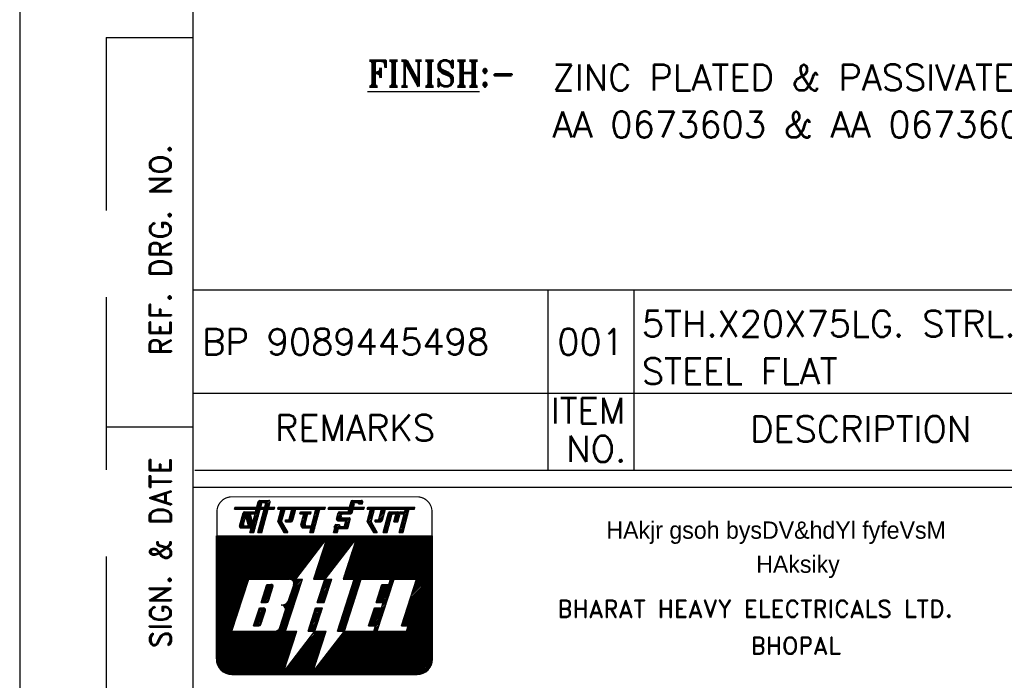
# Model space of a CAD drawing. Extents: x 5080 to 5290, y 910 to 1207.
# Tile 2 of 4: x 5080 to 5194, y 953 to 1029. Entities that reach past the tile are written whole.
import ezdxf
from ezdxf.enums import TextEntityAlignment as Align

# ---------------------------------------------------------------- set-up
doc = ezdxf.new("R2010")
doc.units = 0
doc.header["$LTSCALE"] = 40
doc.header["$MEASUREMENT"] = 0
doc.linetypes.add('DASHED', pattern=[0.75, 0.5, -0.25])
doc.layers.get('0').update_dxf_attribs({"linetype": 'CONTINUOUS'})
doc.layers.add('6', color=6, linetype='CONTINUOUS')
doc.layers.add('TEXT', color=3, linetype='CONTINUOUS')
doc.styles.add('HINDI', font='hindi')
doc.styles.add('ROMAND', font='romand', dxfattribs={"height": 3})
doc.styles.add('ROMANS', font='romans.shx', dxfattribs={"height": 2.5})
doc.styles.add('ROMANT', font='romant.shx', dxfattribs={"width": 0.9, "height": 42})

# ---------------------------------------------------------------- blocks, each defined once
blk = doc.blocks.new('*X17')
at = {"color": 0}
for p, q in [((31.56, 28.02), (32.19, 28.65)), ((31.62, 28.26), (32.25, 28.89)), ((31.69, 28.51), (32.28, 29.1)), ((31.75, 28.75), (32.11, 29.1)), ((31.82, 28.99), (31.93, 29.1)), ((31.23, 26.81), (31.86, 27.44)), ((31.3, 27.06), (31.93, 27.68)), ((31.36, 27.3), (31.99, 27.93)), ((31.43, 27.54), (32.06, 28.17)), ((31.49, 27.78), (32.12, 28.41)), ((31.16, 26.39), (31.73, 26.96)), ((31.17, 26.57), (31.8, 27.2)), ((31.34, 26.39), (31.67, 26.72)), ((31.52, 26.39), (31.6, 26.48))]:
    blk.add_line(p, q, dxfattribs=at)
blk = doc.blocks.new('*X16')
at = {"color": 0}
for p, q in [((29.69, 27.92), (30.56, 28.79)), ((29.76, 28.17), (30.38, 28.79)), ((29.82, 28.41), (30.2, 28.79)), ((29.89, 28.65), (30.03, 28.79)), ((30.5, 28.56), (30.73, 28.79)), ((30.62, 27.97), (31.44, 28.79)), ((30.66, 28.54), (30.91, 28.79)), ((30.69, 28.21), (31.14, 28.67)), ((30.73, 28.44), (31.07, 28.77)), ((31.15, 28.67), (31.26, 28.79)), ((31.39, 28.56), (31.62, 28.79)), ((31.57, 28.56), (31.75, 28.75)), ((29.37, 26.72), (30, 27.34)), ((29.43, 26.96), (30.06, 27.59)), ((29.5, 27.2), (30.13, 27.83)), ((29.56, 27.44), (30.19, 28.07)), ((29.63, 27.68), (30.26, 28.31)), ((30.56, 27.73), (31.19, 28.36)), ((30.63, 27.62), (31.12, 28.12)), ((30.8, 27.62), (31.06, 27.88)), ((30.98, 27.62), (30.99, 27.64)), ((29.3, 26.47), (29.93, 27.1)), ((29.4, 26.39), (29.87, 26.86)), ((29.57, 26.39), (29.8, 26.62))]:
    blk.add_line(p, q, dxfattribs=at)
blk = doc.blocks.new('*X15')
at = {"color": 0}
for p, q in [((27.5, 27.86), (28.13, 28.49)), ((27.57, 28.1), (28.2, 28.73)), ((27.63, 28.34), (28.26, 28.97)), ((27.7, 28.58), (28.22, 29.1)), ((27.76, 28.82), (28.04, 29.1)), ((27.83, 29.06), (27.86, 29.1)), ((28.5, 27.62), (29.39, 28.5)), ((28.82, 28.12), (29.45, 28.74)), ((28.89, 28.36), (29.52, 28.99)), ((28.95, 28.6), (29.45, 29.1)), ((29.02, 28.84), (29.28, 29.1)), ((29.08, 29.08), (29.1, 29.1)), ((27.44, 27.62), (28.07, 28.24)), ((27.51, 27.51), (28, 28)), ((27.57, 27.39), (27.94, 27.76)), ((27.64, 27.28), (27.93, 27.57)), ((27.7, 27.17), (27.99, 27.46)), ((27.76, 27.06), (28.06, 27.35)), ((28.36, 27.65), (28.56, 27.85)), ((28.36, 27.83), (28.38, 27.85)), ((28.68, 27.62), (29.32, 28.26)), ((28.86, 27.62), (29.26, 28.02)), ((29.08, 27.67), (29.17, 27.76)), ((27.83, 26.95), (28.12, 27.24)), ((27.89, 26.83), (28.19, 27.13)), ((27.96, 26.72), (28.25, 27.01)), ((28.02, 26.61), (28.32, 26.9)), ((28.09, 26.5), (28.38, 26.79)), ((28.16, 26.39), (28.44, 26.68)), ((28.33, 26.39), (28.51, 26.56)), ((28.51, 26.39), (28.57, 26.45))]:
    blk.add_line(p, q, dxfattribs=at)
blk = doc.blocks.new('*X14')
at = {"color": 0}
for p, q in [((27.48, 29.25), (27.56, 29.33)), ((27.51, 29.1), (27.74, 29.33)), ((27.69, 29.1), (27.92, 29.33)), ((27.86, 29.1), (28.09, 29.33)), ((28.04, 29.1), (28.27, 29.33)), ((28.22, 29.1), (28.45, 29.33)), ((28.39, 29.1), (28.62, 29.33)), ((28.57, 29.1), (28.8, 29.33)), ((28.75, 29.1), (28.98, 29.33)), ((28.92, 29.1), (29.15, 29.33)), ((29.1, 29.1), (29.33, 29.33)), ((29.28, 29.1), (29.51, 29.33)), ((29.45, 29.1), (29.68, 29.33)), ((29.63, 29.1), (29.86, 29.33)), ((29.81, 29.1), (30.04, 29.33)), ((29.98, 29.1), (30.21, 29.33)), ((30.16, 29.1), (30.39, 29.33)), ((30.34, 29.1), (30.57, 29.33)), ((30.51, 29.1), (30.74, 29.33)), ((30.69, 29.1), (30.92, 29.33)), ((30.87, 29.1), (31.1, 29.33)), ((31.04, 29.1), (31.27, 29.33)), ((31.22, 29.1), (31.45, 29.33)), ((31.4, 29.1), (31.63, 29.33)), ((31.57, 29.1), (31.8, 29.33)), ((31.75, 29.1), (31.98, 29.33)), ((31.93, 29.1), (32.16, 29.33)), ((32.11, 29.1), (32.34, 29.33)), ((32.28, 29.1), (32.51, 29.33)), ((32.46, 29.1), (32.69, 29.33)), ((32.64, 29.1), (32.87, 29.33)), ((32.81, 29.1), (32.93, 29.22))]:
    blk.add_line(p, q, dxfattribs=at)
blk = doc.blocks.new('*X13')
at = {"color": 0}
for p, q in [((23.88, 27.95), (24.72, 28.79)), ((23.95, 28.19), (24.55, 28.79)), ((24.01, 28.43), (24.37, 28.79)), ((24.08, 28.67), (24.19, 28.79)), ((24.67, 28.56), (24.9, 28.79)), ((24.85, 28.56), (25.08, 28.79)), ((25.02, 28.56), (25.56, 29.1)), ((25.2, 28.56), (25.74, 29.1)), ((25.32, 29.03), (25.39, 29.1)), ((25.38, 28.56), (25.76, 28.94)), ((25.56, 28.56), (25.69, 28.7)), ((23.92, 27.81), (24.44, 28.33)), ((24.06, 27.77), (24.45, 28.17)), ((24.23, 27.77), (24.56, 28.1)), ((24.41, 27.77), (24.74, 28.1)), ((24.55, 26.85), (25.43, 27.73)), ((24.59, 27.77), (24.92, 28.1)), ((24.73, 26.85), (25.37, 27.49)), ((24.76, 27.77), (25.09, 28.1)), ((24.87, 27.34), (25.49, 27.96)), ((24.9, 27.72), (25.27, 28.1)), ((24.93, 27.59), (25.42, 28.07)), ((23.63, 26.99), (23.95, 27.31)), ((23.69, 27.23), (23.76, 27.29)), ((23.7, 26.88), (24.13, 27.31)), ((23.84, 26.85), (24.26, 27.26)), ((24.02, 26.85), (24.29, 27.12)), ((24.2, 26.85), (24.43, 27.08)), ((24.38, 26.85), (24.61, 27.08)), ((24.91, 26.85), (25.3, 27.25)), ((25.08, 26.85), (25.24, 27.01))]:
    blk.add_line(p, q, dxfattribs=at)
blk = doc.blocks.new('*X12')
at = {"color": 0}
for p, q in [((22.95, 29.14), (23.14, 29.33)), ((23.09, 29.1), (23.32, 29.33)), ((23.27, 29.1), (23.5, 29.33)), ((23.44, 29.1), (23.67, 29.33)), ((23.62, 29.1), (23.85, 29.33)), ((23.8, 29.1), (24.03, 29.33)), ((23.97, 29.1), (24.2, 29.33)), ((24.15, 29.1), (24.38, 29.33)), ((24.33, 29.1), (24.56, 29.33)), ((24.5, 29.1), (24.73, 29.33)), ((24.68, 29.1), (24.91, 29.33)), ((24.86, 29.1), (25.09, 29.33)), ((25.03, 29.1), (25.26, 29.33)), ((25.21, 29.1), (25.44, 29.33)), ((25.39, 29.1), (25.62, 29.33)), ((25.56, 29.1), (25.79, 29.33)), ((25.74, 29.1), (25.97, 29.33)), ((25.92, 29.1), (26.15, 29.33)), ((26.09, 29.1), (26.32, 29.33)), ((26.27, 29.1), (26.5, 29.33)), ((26.45, 29.1), (26.68, 29.33)), ((26.63, 29.1), (26.86, 29.33)), ((26.8, 29.1), (27.03, 29.33)), ((26.98, 29.1), (27.08, 29.2))]:
    blk.add_line(p, q, dxfattribs=at)
blk = doc.blocks.new('*X11')
at = {"color": 0}
for p, q in [((25.44, 29.33), (26.21, 30.1)), ((25.45, 29.52), (26.03, 30.1)), ((25.52, 29.76), (25.86, 30.1)), ((25.58, 30), (25.67, 30.09)), ((25.62, 29.33), (25.95, 29.66)), ((26.16, 29.87), (26.39, 30.1)), ((26.33, 29.87), (26.56, 30.1)), ((26.44, 29.8), (26.74, 30.1)), ((26.54, 29.72), (26.89, 30.07)), ((26.71, 29.72), (26.94, 29.95)), ((25.79, 29.33), (25.89, 29.42))]:
    blk.add_line(p, q, dxfattribs=at)
blk = doc.blocks.new('*X10')
at = {"color": 0}
for p, q in [((23.56, 26.39), (24.02, 26.85)), ((23.6, 26.61), (23.84, 26.85)), ((23.67, 26.85), (23.7, 26.88)), ((23.74, 26.39), (24.1, 26.75)), ((23.92, 26.39), (24.04, 26.51))]:
    blk.add_line(p, q, dxfattribs=at)
blk = doc.blocks.new('*X9')
at = {"color": 0}
for p, q in [((17.09, 29.11), (17.31, 29.33)), ((17.26, 29.1), (17.49, 29.33)), ((17.43, 29.1), (17.66, 29.33)), ((17.61, 29.1), (17.84, 29.33)), ((17.79, 29.1), (18.02, 29.33)), ((17.96, 29.1), (18.19, 29.33)), ((18.14, 29.1), (18.37, 29.33)), ((18.32, 29.1), (18.55, 29.33)), ((18.49, 29.1), (18.72, 29.33)), ((18.67, 29.1), (18.9, 29.33)), ((18.85, 29.1), (19.08, 29.33)), ((19.02, 29.1), (19.25, 29.33)), ((19.2, 29.1), (19.43, 29.33)), ((19.38, 29.1), (19.61, 29.33)), ((19.55, 29.1), (19.78, 29.33)), ((19.7, 28.71), (19.77, 28.79)), ((19.72, 28.56), (19.95, 28.79)), ((19.73, 29.1), (19.96, 29.33)), ((19.9, 28.56), (20.13, 28.79)), ((19.91, 29.1), (20.14, 29.33)), ((20.07, 28.56), (20.3, 28.79)), ((20.08, 29.1), (20.31, 29.33)), ((20.25, 28.56), (20.48, 28.79)), ((20.26, 29.1), (20.49, 29.33)), ((20.43, 28.56), (20.66, 28.79)), ((20.44, 29.1), (20.67, 29.33)), ((20.61, 29.1), (20.84, 29.33)), ((20.61, 28.56), (20.84, 28.79)), ((20.78, 28.56), (20.95, 28.73)), ((20.79, 29.1), (21.02, 29.33)), ((20.97, 29.1), (21.2, 29.33)), ((21.15, 29.1), (21.38, 29.33)), ((21.32, 29.1), (21.55, 29.33)), ((21.5, 29.1), (21.73, 29.33)), ((21.68, 29.1), (21.91, 29.33)), ((21.85, 29.1), (22.08, 29.33)), ((22.03, 29.1), (22.26, 29.33)), ((22.21, 29.1), (22.44, 29.33)), ((22.38, 29.1), (22.61, 29.33))]:
    blk.add_line(p, q, dxfattribs=at)
blk = doc.blocks.new('*X8')
at = {"color": 0}
for p, q in [((17.18, 27.97), (17.81, 28.59)), ((17.25, 28.21), (17.88, 28.84)), ((17.31, 28.45), (17.94, 29.08)), ((17.38, 28.69), (17.79, 29.1)), ((17.44, 28.93), (17.61, 29.1)), ((18.44, 27.98), (19.07, 28.61)), ((18.5, 28.22), (19.13, 28.85)), ((18.57, 28.47), (19.2, 29.09)), ((18.63, 28.71), (19.02, 29.1)), ((18.7, 28.95), (18.85, 29.1)), ((19.94, 27.89), (20.57, 28.52)), ((20, 28.13), (20.43, 28.56)), ((20.07, 28.38), (20.25, 28.56)), ((21.19, 27.91), (21.82, 28.54)), ((21.26, 28.15), (21.89, 28.78)), ((21.32, 28.39), (21.95, 29.02)), ((21.39, 28.63), (21.85, 29.1)), ((21.45, 28.88), (21.68, 29.1)), ((17.12, 27.72), (17.75, 28.35)), ((17.13, 27.56), (17.68, 28.11)), ((17.19, 27.44), (17.62, 27.87)), ((17.26, 27.33), (17.55, 27.63)), ((17.32, 27.22), (17.61, 27.51)), ((17.39, 27.11), (17.68, 27.4)), ((18.01, 27.73), (18.13, 27.85)), ((18.07, 27.62), (18.31, 27.85)), ((18.25, 27.62), (19, 28.37)), ((18.43, 27.62), (18.94, 28.13)), ((18.61, 27.62), (18.87, 27.89)), ((19.77, 27.2), (20.37, 27.8)), ((19.81, 27.41), (20.44, 28.04)), ((19.82, 27.07), (20.31, 27.56)), ((19.87, 27.65), (20.5, 28.28)), ((19.91, 26.98), (20.25, 27.32)), ((20.87, 26.7), (21.5, 27.33)), ((20.92, 26.93), (21.56, 27.57)), ((21, 27.19), (21.63, 27.81)), ((21.06, 27.43), (21.69, 28.06)), ((21.13, 27.67), (21.76, 28.3)), ((17.45, 27), (17.74, 27.29)), ((17.51, 26.88), (17.81, 27.18)), ((17.58, 26.77), (17.87, 27.06)), ((17.64, 26.66), (17.94, 26.95)), ((17.71, 26.55), (18, 26.84)), ((17.77, 26.44), (18.07, 26.73)), ((17.9, 26.39), (18.13, 26.62)), ((18.08, 26.39), (18.19, 26.5)), ((18.26, 26.39), (18.26, 26.39)), ((20.04, 26.93), (20.3, 27.19)), ((20.21, 26.93), (20.44, 27.16)), ((20.39, 26.93), (20.62, 27.16)), ((20.57, 26.93), (20.8, 27.16)), ((20.74, 26.93), (20.97, 27.16)), ((20.8, 26.46), (21.43, 27.09)), ((20.91, 26.39), (21.37, 26.85)), ((21.09, 26.39), (21.3, 26.61))]:
    blk.add_line(p, q, dxfattribs=at)
blk = doc.blocks.new('*X7')
at = {"color": 0}
for p, q in [((13.41, 28.26), (13.71, 28.56)), ((13.45, 28.12), (13.89, 28.56)), ((13.46, 28.49), (13.51, 28.54)), ((13.49, 27.98), (13.95, 28.44)), ((13.53, 27.85), (13.98, 28.3)), ((13.57, 27.71), (14.01, 28.16)), ((13.6, 27.57), (14.05, 28.02)), ((13.64, 27.43), (14.08, 27.87)), ((13.68, 27.29), (14.12, 27.73)), ((13.72, 27.16), (14.15, 27.59)), ((13.9, 27.16), (14.17, 27.43)), ((14.08, 27.16), (14.1, 27.18))]:
    blk.add_line(p, q, dxfattribs=at)
blk = doc.blocks.new('*X6')
at = {"color": 0}
for p, q in [((12.91, 27.94), (13.46, 28.49)), ((12.97, 28.18), (13.59, 28.79)), ((13.04, 28.42), (13.41, 28.79)), ((13.1, 28.66), (13.23, 28.79)), ((13.51, 28.54), (13.76, 28.79)), ((13.71, 28.56), (13.94, 28.79)), ((13.89, 28.56), (14.12, 28.79)), ((14.06, 28.56), (14.29, 28.79)), ((14.24, 28.56), (14.47, 28.79)), ((14.42, 28.56), (14.49, 28.63)), ((12.7, 27.02), (13.19, 27.51)), ((12.72, 27.21), (13.26, 27.76)), ((12.78, 27.45), (13.32, 28)), ((12.84, 27.69), (13.39, 28.24)), ((12.79, 26.94), (13.15, 27.29)), ((12.96, 26.93), (13.22, 27.18)), ((13.14, 26.93), (13.37, 27.16)), ((13.32, 26.93), (13.55, 27.16)), ((13.49, 26.93), (13.72, 27.16)), ((13.67, 26.93), (13.9, 27.16)), ((13.85, 26.93), (14.08, 27.16)), ((14.03, 26.93), (14.04, 26.94))]:
    blk.add_line(p, q, dxfattribs=at)
blk = doc.blocks.new('*X5')
at = {"color": 0}
for p, q in [((12.13, 29.1), (12.36, 29.33)), ((12.15, 29.3), (12.18, 29.33)), ((12.31, 29.1), (12.54, 29.33)), ((12.48, 29.1), (12.71, 29.33)), ((12.66, 29.1), (12.89, 29.33)), ((12.84, 29.1), (13.07, 29.33)), ((13.01, 29.1), (13.24, 29.33)), ((13.19, 29.1), (13.42, 29.33)), ((13.37, 29.1), (13.6, 29.33)), ((13.54, 29.1), (13.77, 29.33)), ((13.72, 29.1), (13.95, 29.33)), ((13.9, 29.1), (14.13, 29.33)), ((14.07, 29.1), (14.3, 29.33)), ((14.25, 29.1), (14.48, 29.33)), ((14.43, 29.1), (14.66, 29.33)), ((14.6, 29.1), (14.83, 29.33)), ((14.78, 29.1), (15.01, 29.33)), ((14.96, 29.1), (15.19, 29.33)), ((15.13, 29.1), (15.36, 29.33)), ((15.31, 29.1), (15.54, 29.33)), ((15.49, 29.1), (15.72, 29.33)), ((15.66, 29.1), (15.89, 29.33)), ((15.84, 29.1), (16.07, 29.33)), ((16.02, 29.1), (16.25, 29.33)), ((16.2, 29.1), (16.43, 29.33)), ((16.37, 29.1), (16.6, 29.33)), ((16.55, 29.1), (16.76, 29.31))]:
    blk.add_line(p, q, dxfattribs=at)
blk = doc.blocks.new('*X4')
at = {"color": 0}
for p, q in [((14.69, 29.36), (15.43, 30.1)), ((14.75, 29.6), (15.25, 30.1)), ((14.81, 29.84), (15.07, 30.1)), ((14.83, 29.33), (15.25, 29.74)), ((15.37, 29.87), (15.6, 30.1)), ((15.55, 29.87), (15.78, 30.1)), ((15.62, 29.41), (16.21, 30)), ((15.67, 29.81), (15.96, 30.1)), ((15.68, 29.65), (16.12, 30.09)), ((15.72, 29.33), (16.18, 29.79)), ((15.01, 29.33), (15.18, 29.5)), ((15.89, 29.33), (16.12, 29.55))]:
    blk.add_line(p, q, dxfattribs=at)
blk = doc.blocks.new('*X3')
at = {"color": 0}
for p, q in [((14.3, 27.91), (14.93, 28.54)), ((14.36, 28.15), (14.99, 28.78)), ((14.43, 28.39), (15.05, 29.02)), ((14.49, 28.63), (14.96, 29.1)), ((14.56, 28.87), (14.78, 29.1)), ((15.23, 27.96), (15.86, 28.59)), ((15.29, 28.2), (15.92, 28.83)), ((15.36, 28.44), (15.99, 29.07)), ((15.42, 28.68), (15.84, 29.1)), ((15.49, 28.92), (15.66, 29.1)), ((13.97, 26.7), (14.6, 27.33)), ((14.04, 26.94), (14.67, 27.57)), ((14.1, 27.18), (14.73, 27.81)), ((14.17, 27.43), (14.8, 28.05)), ((14.23, 27.67), (14.86, 28.3)), ((14.91, 26.75), (15.54, 27.38)), ((14.97, 26.99), (15.6, 27.62)), ((15.04, 27.23), (15.66, 27.86)), ((15.1, 27.48), (15.73, 28.1)), ((15.17, 27.72), (15.79, 28.34)), ((13.91, 26.46), (14.54, 27.09)), ((14.02, 26.39), (14.47, 26.85)), ((14.19, 26.39), (14.41, 26.61)), ((14.84, 26.51), (15.47, 27.14)), ((14.9, 26.39), (15.41, 26.9)), ((15.08, 26.39), (15.34, 26.65)), ((15.25, 26.39), (15.28, 26.41))]:
    blk.add_line(p, q, dxfattribs=at)
blk = doc.blocks.new('*X2')
at = {"color": 0}
for p, q in [((10, 17.42), (18.58, 26)), ((10, 17.6), (18.4, 26)), ((10, 17.78), (18.22, 26)), ((10, 17.95), (18.05, 26)), ((10, 18.13), (17.87, 26)), ((10, 18.31), (17.69, 26)), ((10, 18.49), (17.51, 26)), ((10, 18.66), (17.34, 26)), ((10, 18.84), (17.16, 26)), ((10, 19.02), (16.98, 26)), ((10, 19.19), (16.81, 26)), ((10, 19.37), (16.63, 26)), ((10, 19.55), (16.45, 26)), ((10, 19.72), (16.28, 26)), ((10, 19.9), (16.1, 26)), ((10, 20.08), (15.92, 26)), ((10, 20.25), (15.75, 26)), ((10, 20.43), (15.57, 26)), ((10, 20.61), (15.39, 26)), ((10, 20.78), (15.22, 26)), ((10, 20.96), (15.04, 26)), ((10, 21.14), (14.86, 26)), ((10, 21.31), (14.69, 26)), ((10, 21.49), (14.51, 26)), ((10, 21.67), (14.33, 26)), ((10, 21.84), (14.16, 26)), ((10, 22.02), (13.98, 26)), ((10, 22.2), (13.8, 26)), ((10, 22.37), (13.63, 26)), ((10, 22.55), (13.45, 26)), ((10, 22.73), (13.27, 26)), ((10, 22.9), (13.1, 26)), ((10, 23.08), (12.92, 26)), ((10, 23.26), (12.74, 26)), ((10, 23.44), (12.56, 26)), ((10, 23.61), (12.39, 26)), ((10, 23.79), (12.21, 26)), ((10, 23.97), (12.03, 26)), ((10, 24.14), (11.86, 26)), ((10, 24.32), (11.68, 26)), ((10, 24.5), (11.5, 26)), ((10, 24.67), (11.33, 26)), ((10, 24.85), (11.15, 26)), ((10, 25.03), (10.97, 26)), ((10, 25.2), (10.8, 26)), ((10, 25.38), (10.62, 26)), ((10, 25.56), (10.44, 26)), ((10, 25.73), (10.27, 26)), ((10, 25.91), (10.09, 26)), ((13.75, 21), (18.75, 26)), ((13.93, 21), (18.93, 26)), ((14.11, 21), (19.11, 26)), ((14.28, 21), (19.28, 26)), ((14.46, 21), (19.46, 26)), ((14.64, 21), (19.64, 26)), ((14.81, 21), (19.81, 26)), ((14.99, 21), (19.99, 26)), ((15.17, 21), (20.17, 26)), ((15.34, 21), (20.34, 26)), ((15.52, 21), (20.52, 26)), ((15.7, 21), (20.7, 26)), ((15.87, 21), (20.87, 26)), ((16.05, 21), (21.05, 26)), ((16.23, 21), (21.23, 26)), ((16.4, 21), (21.4, 26)), ((16.58, 21), (21.58, 26)), ((16.76, 21), (21.76, 26)), ((16.93, 21), (21.93, 26)), ((17.11, 21), (22.11, 26)), ((17.29, 21), (22.29, 26)), ((17.46, 21), (22.46, 26)), ((17.64, 21), (22.64, 26)), ((17.82, 21), (22.82, 26)), ((17.99, 21), (22.99, 26)), ((18.17, 21), (22.37, 25.2)), ((21.28, 21.11), (26.18, 26)), ((21.35, 21), (26.35, 26)), ((21.37, 21.37), (26, 26)), ((21.45, 21.63), (25.82, 26)), ((21.53, 21), (25.9, 25.37)), ((21.54, 21.89), (25.65, 26)), ((21.62, 22.16), (25.47, 26)), ((21.71, 22.42), (25.29, 26)), ((21.8, 22.68), (25.12, 26)), ((21.88, 22.94), (24.94, 26)), ((21.97, 23.2), (24.76, 26)), ((22.05, 23.46), (24.59, 26)), ((22.14, 23.73), (24.41, 26)), ((22.22, 23.99), (24.23, 26)), ((22.31, 24.25), (24.06, 26)), ((22.39, 24.51), (23.88, 26)), ((22.48, 24.77), (23.7, 26)), ((22.56, 25.04), (23.53, 26)), ((22.65, 25.3), (23.35, 26)), ((22.73, 25.56), (23.17, 26)), ((24.7, 21.17), (29.54, 26)), ((24.71, 21), (29.71, 26)), ((24.79, 21.43), (29.36, 26)), ((24.87, 21.69), (29.18, 26)), ((24.89, 21), (29.89, 26)), ((24.96, 21.95), (29.01, 26)), ((25.04, 22.22), (28.83, 26)), ((25.07, 21), (30.07, 26)), ((25.13, 22.48), (28.65, 26)), ((25.21, 22.74), (28.47, 26)), ((25.24, 21), (30.24, 26)), ((25.3, 23), (28.3, 26)), ((25.39, 23.26), (28.12, 26)), ((25.42, 21), (30.42, 26)), ((25.47, 23.53), (27.94, 26)), ((25.56, 23.79), (27.77, 26)), ((25.6, 21), (30.6, 26)), ((25.61, 19.95), (31.66, 26)), ((25.64, 24.05), (27.59, 26)), ((25.69, 20.21), (31.48, 26)), ((25.73, 24.31), (27.41, 26)), ((25.77, 21), (30.77, 26)), ((25.78, 20.48), (31.3, 26)), ((25.81, 24.57), (27.24, 26)), ((25.86, 20.74), (31.13, 26)), ((25.9, 24.83), (27.06, 26)), ((25.95, 21), (30.95, 26)), ((25.98, 25.1), (26.88, 26)), ((26.07, 25.36), (26.71, 26)), ((26.15, 25.62), (26.53, 26)), ((26.83, 21), (31.83, 26)), ((27.01, 21), (32.01, 26)), ((27.19, 21), (32.19, 26)), ((27.36, 21), (32.36, 26)), ((27.54, 21), (32.54, 26)), ((27.72, 21), (32.72, 26)), ((27.89, 21), (32.89, 26)), ((28.07, 21), (33.07, 26)), ((28.25, 21), (33.25, 26)), ((28.42, 21), (33.42, 26)), ((28.6, 21), (33.6, 26)), ((28.78, 21), (33.78, 26)), ((28.95, 21), (33.95, 26)), ((29.13, 21), (34.13, 26)), ((29.31, 21), (34.31, 26)), ((29.49, 21), (34.49, 26)), ((29.66, 21), (34.66, 26)), ((29.84, 21), (34.84, 26)), ((29.96, 20.41), (35, 25.45)), ((30.02, 21), (35, 25.98)), ((30.04, 20.67), (35, 25.63)), ((30.13, 20.94), (35, 25.81)), ((30.72, 21), (35, 25.28)), ((30.9, 21), (35, 25.1)), ((18.35, 21), (21.79, 24.44)), ((21.71, 21), (25.32, 24.62)), ((31.08, 21), (35, 24.92)), ((31.25, 21), (35, 24.75)), ((31.43, 21), (35, 24.57)), ((31.61, 21), (35, 24.39)), ((31.78, 21), (35, 24.22)), ((31.96, 21), (35, 24.04)), ((18.52, 21), (21.21, 23.68)), ((18.66, 20.96), (20.62, 22.92)), ((21.88, 21), (24.74, 23.86)), ((22.06, 21), (24.16, 23.1)), ((32.14, 21), (35, 23.86)), ((32.31, 21), (35, 23.69)), ((32.49, 21), (35, 23.51)), ((32.67, 21), (35, 23.33)), ((32.84, 21), (35, 23.16)), ((33.02, 21), (35, 22.98)), ((33.13, 20.93), (35, 22.8)), ((18.77, 20.89), (20.04, 22.16)), ((22.24, 21), (23.58, 22.34)), ((32.62, 19.36), (35, 21.74)), ((32.7, 19.62), (35, 21.92)), ((32.79, 19.88), (35, 22.1)), ((32.87, 20.14), (35, 22.27)), ((32.96, 20.41), (35, 22.45)), ((33.04, 20.67), (35, 22.63)), ((10, 17.25), (13.75, 21)), ((10, 17.07), (13.66, 20.73)), ((18.6, 19.31), (19.78, 20.49)), ((18.68, 19.57), (19.87, 20.75)), ((18.77, 19.83), (19.94, 21)), ((18.85, 20.09), (19.76, 21)), ((18.86, 20.8), (19.46, 21.4)), ((18.92, 20.69), (19.23, 21)), ((18.94, 20.35), (19.59, 21)), ((18.96, 20.55), (19.41, 21)), ((22.02, 19.37), (23.2, 20.55)), ((22.1, 19.63), (23.29, 20.81)), ((22.19, 19.89), (23.3, 21)), ((22.27, 20.15), (23.12, 21)), ((22.36, 20.41), (22.94, 21)), ((22.41, 21), (22.99, 21.58)), ((22.44, 20.68), (22.77, 21)), ((22.53, 20.94), (22.59, 21)), ((25.44, 19.43), (26.62, 20.61)), ((25.52, 19.69), (26.71, 20.88)), ((28.69, 18.97), (30.47, 20.74)), ((32.02, 17.52), (35, 20.5)), ((32.11, 17.79), (35, 20.68)), ((32.19, 18.05), (35, 20.86)), ((32.28, 18.31), (35, 21.03)), ((32.36, 18.57), (35, 21.21)), ((32.45, 18.83), (35, 21.39)), ((32.53, 19.1), (35, 21.56)), ((10, 16.89), (13.58, 20.47)), ((10, 16.72), (13.49, 20.21)), ((10, 16.54), (13.41, 19.95)), ((10, 16.36), (13.32, 19.69)), ((10, 16.19), (13.24, 19.42)), ((17.85, 17.85), (19.44, 19.44)), ((18.34, 18.52), (19.53, 19.71)), ((18.43, 18.78), (19.61, 19.97)), ((18.51, 19.04), (19.7, 20.23)), ((21.68, 18.32), (22.86, 19.51)), ((21.76, 18.58), (22.95, 19.77)), ((21.85, 18.84), (23.03, 20.03)), ((21.93, 19.11), (23.12, 20.29)), ((25.1, 18.38), (26.28, 19.57)), ((25.18, 18.64), (26.37, 19.83)), ((25.27, 18.9), (26.45, 20.09)), ((25.35, 19.17), (26.54, 20.35)), ((28.52, 18.44), (30.3, 20.22)), ((28.55, 18.3), (30.21, 19.96)), ((28.6, 18.7), (30.38, 20.48)), ((28.73, 18.3), (30.13, 19.7)), ((28.77, 19.23), (29.95, 20.4)), ((28.86, 19.49), (29.77, 20.4)), ((28.91, 18.3), (30.04, 19.43)), ((28.94, 19.75), (29.59, 20.4)), ((29.03, 20.01), (29.42, 20.4)), ((29.11, 20.28), (29.24, 20.4)), ((31.51, 15.95), (35, 19.44)), ((31.59, 16.22), (35, 19.62)), ((31.68, 16.48), (35, 19.8)), ((31.77, 16.74), (35, 19.97)), ((31.85, 17), (35, 20.15)), ((31.94, 17.26), (35, 20.33)), ((10, 16.01), (13.15, 19.16)), ((10, 15.83), (13.07, 18.9)), ((10, 15.66), (12.98, 18.64)), ((10, 15.48), (12.9, 18.38)), ((17.92, 17.75), (19.36, 19.18)), ((17.92, 17.21), (19.1, 18.4)), ((17.97, 17.62), (19.27, 18.92)), ((17.98, 17.45), (19.19, 18.66)), ((21.84, 18.3), (22.78, 19.24)), ((22.01, 18.3), (22.69, 18.98)), ((22.19, 18.3), (22.61, 18.72)), ((22.37, 18.3), (22.52, 18.46)), ((24.67, 17.07), (25.86, 18.26)), ((24.76, 17.33), (25.94, 18.52)), ((24.84, 17.6), (26.03, 18.78)), ((24.93, 17.86), (26.11, 19.04)), ((25.01, 18.12), (26.2, 19.3)), ((29.08, 18.3), (29.96, 19.17)), ((29.11, 17.79), (29.7, 18.39)), ((29.19, 18.06), (29.79, 18.65)), ((29.26, 18.3), (29.87, 18.91)), ((31.42, 15.69), (35, 19.27)), ((31.51, 15.6), (35, 19.09)), ((31.69, 15.6), (35, 18.91)), ((31.86, 15.6), (35, 18.74)), ((32.04, 15.6), (35, 18.56)), ((32.18, 15.57), (35, 18.38)), ((10, 15.3), (12.81, 18.12)), ((10, 15.13), (12.73, 17.85)), ((10, 14.95), (12.64, 17.59)), ((10, 14.77), (12.56, 17.33)), ((17.49, 15.9), (18.68, 17.09)), ((17.58, 16.16), (18.76, 17.35)), ((17.63, 17.98), (17.66, 18.01)), ((17.66, 16.43), (18.85, 17.61)), ((17.75, 17.93), (17.91, 18.09)), ((17.75, 16.69), (18.93, 17.87)), ((17.83, 16.95), (19.02, 18.13)), ((20.91, 15.96), (22.1, 17.15)), ((21, 16.23), (22.18, 17.41)), ((21.08, 16.49), (22.27, 17.67)), ((21.17, 16.75), (22.12, 17.7)), ((21.25, 17.01), (21.94, 17.7)), ((21.34, 17.27), (21.77, 17.7)), ((21.42, 17.53), (21.59, 17.7)), ((24.33, 16.02), (25.52, 17.21)), ((24.42, 16.29), (25.6, 17.47)), ((24.5, 16.55), (25.69, 17.73)), ((24.59, 16.81), (25.77, 17.99)), ((27.15, 10), (35, 17.85)), ((27.32, 10), (35, 17.68)), ((27.5, 10), (35, 17.5)), ((27.62, 15.6), (29.36, 17.34)), ((27.67, 15.82), (29.45, 17.6)), ((27.68, 10), (35, 17.32)), ((27.75, 16.09), (29.53, 17.86)), ((27.8, 15.6), (29.27, 17.08)), ((27.84, 16.35), (29.62, 18.12)), ((27.85, 10), (35, 17.15)), ((27.92, 16.61), (29.01, 17.7)), ((28.01, 16.87), (28.84, 17.7)), ((28.09, 17.13), (28.66, 17.7)), ((28.18, 17.39), (28.48, 17.7)), ((28.26, 17.66), (28.31, 17.7)), ((32.01, 15.04), (35, 18.03)), ((32.1, 15.31), (35, 18.21)), ((10, 14.6), (12.47, 17.07)), ((10, 14.42), (12.39, 16.81)), ((10, 14.24), (12.3, 16.54)), ((10, 14.07), (12.22, 16.28)), ((10, 13.89), (12.13, 16.02)), ((12.12, 10), (18.42, 16.3)), ((12.3, 10), (18.34, 16.04)), ((17.32, 15.38), (18.51, 16.56)), ((17.41, 15.64), (18.59, 16.83)), ((20.66, 15.18), (21.84, 16.36)), ((20.66, 15), (21.76, 16.1)), ((20.74, 15.44), (21.93, 16.62)), ((20.83, 15.7), (22.01, 16.89)), ((24.02, 15), (25.18, 16.16)), ((24.08, 15.24), (25.26, 16.42)), ((24.16, 15.5), (25.35, 16.69)), ((24.25, 15.76), (25.43, 16.95)), ((27.97, 15.6), (29.19, 16.82)), ((28.03, 10), (35, 16.97)), ((28.15, 15.6), (29.1, 16.55)), ((28.21, 10), (35, 16.79)), ((28.33, 15.6), (29.02, 16.29)), ((28.34, 15.44), (28.93, 16.03)), ((28.38, 10), (35, 16.62)), ((28.56, 10), (35, 16.44)), ((28.74, 10), (35, 16.26)), ((28.92, 10), (35, 16.08)), ((10, 13.71), (12.05, 15.76)), ((10, 13.54), (11.96, 15.5)), ((10, 13.36), (11.88, 15.24)), ((10, 11.77), (13.23, 15)), ((10, 11.94), (13.06, 15)), ((10, 12.12), (12.88, 15)), ((10, 12.3), (12.7, 15)), ((10, 12.47), (12.53, 15)), ((10, 12.65), (12.35, 15)), ((10, 12.83), (12.17, 15)), ((10, 13.01), (11.99, 15)), ((10, 13.18), (11.82, 15)), ((10.01, 11.6), (13.41, 15)), ((10.03, 11.45), (13.59, 15)), ((10.07, 11.31), (13.76, 15)), ((10.11, 11.17), (13.94, 15)), ((10.16, 11.05), (14.12, 15)), ((10.22, 10.93), (14.29, 15)), ((10.29, 10.82), (14.47, 15)), ((10.36, 10.72), (14.65, 15)), ((10.44, 10.62), (14.82, 15)), ((10.53, 10.53), (15, 15)), ((10.62, 10.44), (15.18, 15)), ((10.72, 10.36), (15.35, 15)), ((10.82, 10.29), (15.53, 15)), ((10.93, 10.22), (15.71, 15)), ((11.05, 10.16), (15.88, 15)), ((11.17, 10.11), (16.06, 15)), ((11.31, 10.07), (16.24, 15)), ((11.45, 10.03), (16.41, 15)), ((11.6, 10.01), (16.59, 15)), ((11.77, 10), (16.77, 15)), ((11.94, 10), (16.99, 15.04)), ((12.47, 10), (18.25, 15.78)), ((12.65, 10), (18.17, 15.52)), ((12.83, 10), (18.08, 15.25)), ((13.01, 10), (18.01, 15)), ((13.18, 10), (18.18, 15)), ((13.36, 10), (18.36, 15)), ((13.54, 10), (18.54, 15)), ((13.71, 10), (18.71, 15)), ((13.89, 10), (18.89, 15)), ((14.07, 10), (19.07, 15)), ((14.24, 10), (19.24, 15)), ((14.42, 10), (19.24, 14.82)), ((17.6, 10), (22.6, 15)), ((17.78, 10), (22.66, 14.88)), ((18.03, 10.6), (22.42, 15)), ((18.61, 11.36), (22.25, 15)), ((19.19, 12.12), (22.07, 15)), ((19.77, 12.88), (21.89, 15)), ((20.35, 13.64), (21.72, 15)), ((20.83, 15), (21.67, 15.84)), ((20.94, 14.4), (21.54, 15)), ((20.96, 10), (25.96, 15)), ((21.01, 15), (21.59, 15.58)), ((21.14, 10), (26.14, 15)), ((21.19, 15), (21.5, 15.32)), ((21.31, 10), (26.31, 15)), ((21.36, 15), (21.42, 15.05)), ((21.49, 10), (26.49, 15)), ((21.56, 10.78), (25.78, 15)), ((21.67, 10), (26.67, 15)), ((21.84, 10), (26.84, 15)), ((22.02, 10), (27.02, 15)), ((22.14, 11.54), (25.61, 15)), ((22.2, 10), (27.2, 15)), ((22.37, 10), (27.37, 15)), ((22.55, 10), (27.55, 15)), ((22.73, 12.3), (25.43, 15)), ((22.73, 10), (27.73, 15)), ((22.9, 10), (27.9, 15)), ((23.08, 10), (28.08, 15)), ((23.26, 10), (28.76, 15.51)), ((23.31, 13.06), (25.25, 15)), ((23.44, 10), (28.68, 15.24)), ((23.61, 10), (28.61, 15)), ((23.79, 10), (28.79, 15)), ((23.89, 13.81), (25.08, 15)), ((23.97, 10), (28.97, 15)), ((24.14, 10), (29.14, 15)), ((24.19, 15), (25.09, 15.9)), ((24.32, 10), (29.32, 15)), ((24.37, 15), (25.01, 15.64)), ((24.47, 14.57), (24.9, 15)), ((24.5, 10), (29.5, 15)), ((24.55, 15), (24.92, 15.38)), ((24.67, 10), (29.67, 15)), ((24.72, 15), (24.84, 15.11)), ((24.85, 10), (29.85, 15)), ((25.03, 10), (30.03, 15)), ((25.2, 10), (30.2, 15)), ((25.38, 10), (30.38, 15)), ((25.56, 10), (30.56, 15)), ((25.73, 10), (30.73, 15)), ((25.91, 10), (30.91, 15)), ((26.09, 10), (31.09, 15)), ((26.26, 10), (31.26, 15)), ((26.44, 10), (31.44, 15)), ((26.62, 10), (31.62, 15)), ((26.79, 10), (31.79, 15)), ((26.97, 10), (31.97, 15)), ((28.26, 15.18), (28.85, 15.77)), ((29.09, 10), (35, 15.91)), ((29.27, 10), (35, 15.73)), ((29.45, 10), (35, 15.55)), ((29.62, 10), (35, 15.38)), ((29.8, 10), (35, 15.2)), ((29.98, 10), (35, 15.02)), ((30.15, 10), (35, 14.85)), ((14.6, 10), (19.16, 14.56)), ((14.77, 10), (19.07, 14.3)), ((14.95, 10), (18.99, 14.04)), ((15.13, 10), (18.9, 13.78)), ((17.95, 10), (22.58, 14.62)), ((18.13, 10), (22.49, 14.36)), ((18.31, 10), (22.41, 14.1)), ((18.49, 10), (22.32, 13.84)), ((30.33, 10), (35, 14.67)), ((30.51, 10), (35, 14.49)), ((30.68, 10), (35, 14.32)), ((30.86, 10), (35, 14.14)), ((31.04, 10), (35, 13.96)), ((31.21, 10), (35, 13.79)), ((15.3, 10), (18.82, 13.51)), ((15.48, 10), (18.73, 13.25)), ((15.66, 10), (18.65, 12.99)), ((15.83, 10), (18.56, 12.73)), ((18.66, 10), (22.24, 13.57)), ((18.84, 10), (22.15, 13.31)), ((19.02, 10), (22.07, 13.05)), ((19.19, 10), (21.98, 12.79)), ((19.37, 10), (21.9, 12.53)), ((31.39, 10), (35, 13.61)), ((31.57, 10), (35, 13.43)), ((31.74, 10), (35, 13.26)), ((31.92, 10), (35, 13.08)), ((32.1, 10), (35, 12.9)), ((32.27, 10), (35, 12.73)), ((32.45, 10), (35, 12.55)), ((16.01, 10), (18.48, 12.47)), ((16.19, 10), (18.39, 12.2)), ((16.36, 10), (18.31, 11.94)), ((16.54, 10), (18.22, 11.68)), ((16.72, 10), (18.14, 11.42)), ((19.55, 10), (21.81, 12.27)), ((19.72, 10), (21.73, 12)), ((19.9, 10), (21.64, 11.74)), ((20.08, 10), (21.56, 11.48)), ((32.63, 10), (35, 12.37)), ((32.8, 10), (35, 12.2)), ((32.98, 10), (35, 12.02)), ((33.16, 10), (35, 11.84)), ((33.34, 10.01), (34.99, 11.66)), ((33.54, 10.03), (34.97, 11.46)), ((16.89, 10), (18.05, 11.16)), ((17.07, 10), (17.97, 10.9)), ((17.25, 10), (17.88, 10.63)), ((17.42, 10), (17.8, 10.37)), ((20.25, 10), (21.47, 11.22)), ((20.43, 10), (21.39, 10.96)), ((20.61, 10), (21.3, 10.69)), ((20.78, 10), (21.22, 10.43)), ((33.79, 10.1), (34.9, 11.21)), ((34.11, 10.25), (34.75, 10.89))]:
    blk.add_line(p, q, dxfattribs=at)
blk = doc.blocks.new('*X1')
at = {"color": 0}
for p, q in [((15.2, 18.38), (16.38, 19.57)), ((15.28, 18.64), (16.47, 19.83)), ((15.37, 18.9), (16.55, 20.09)), ((15.45, 19.17), (16.54, 20.25)), ((15.54, 19.43), (16.46, 20.35)), ((15.62, 19.69), (16.33, 20.4)), ((15.71, 19.95), (16.16, 20.4)), ((15.79, 20.21), (15.98, 20.4)), ((15.29, 18.3), (16.3, 19.3)), ((15.47, 18.3), (16.21, 19.04)), ((15.65, 18.3), (16.13, 18.78)), ((15.83, 18.3), (16.04, 18.52)), ((14.43, 16.02), (15.62, 17.21)), ((14.52, 16.29), (15.68, 17.45)), ((14.6, 16.55), (15.64, 17.59)), ((14.69, 16.81), (15.55, 17.67)), ((14.77, 17.07), (15.4, 17.7)), ((14.86, 17.33), (15.23, 17.7)), ((14.94, 17.59), (15.05, 17.7)), ((14.35, 15.76), (15.53, 16.95)), ((14.36, 15.6), (15.45, 16.68)), ((14.54, 15.6), (15.36, 16.42)), ((14.72, 15.6), (15.28, 16.16)), ((14.89, 15.6), (15.19, 15.9))]:
    blk.add_line(p, q, dxfattribs=at)
blk = doc.blocks.new('MONO1')
for p, q in [((4.6, 23.85), (4.66, 24.08)), ((4.66, 24.08), (7.18, 24.08)), ((7.18, 24.08), (7.35, 24.74)), ((7.18, 24.08), (7.64, 24.08)), ((7.5, 24.85), (8.57, 24.85)), ((7.64, 24.08), (7.75, 24.51)), ((7.64, 24.08), (8.1, 24.08)), ((7.9, 24.62), (8.05, 24.62)), ((8.1, 24.08), (8.19, 24.43)), ((8.1, 24.08), (8.56, 24.08)), ((8.56, 24.08), (8.71, 24.66)), ((8.56, 24.08), (9.26, 24.08)), ((9.2, 23.85), (9.26, 24.08)), ((9.59, 23.85), (9.65, 24.08)), ((9.65, 24.08), (15.11, 24.08)), ((15.05, 23.85), (15.11, 24.08)), ((15.44, 23.85), (15.5, 24.08)), ((15.5, 24.08), (17.9, 24.08)), ((17.9, 24.08), (18.08, 24.74)), ((17.9, 24.08), (18.36, 24.08)), ((18.22, 24.85), (19.29, 24.85)), ((18.36, 24.08), (18.48, 24.51)), ((18.36, 24.08), (19.61, 24.08)), ((18.62, 24.62), (18.87, 24.62)), ((18.93, 24.47), (18.94, 24.52)), ((18.93, 24.47), (19.39, 24.47)), ((19.39, 24.47), (19.44, 24.66)), ((19.55, 23.85), (19.61, 24.08)), ((19.94, 23.85), (20, 24.08)), ((20, 24.08), (25.46, 24.08)), ((25.4, 23.85), (25.46, 24.08)), ((4.6, 23.85), (7.12, 23.85)), ((5.19, 21.87), (5.61, 23.43)), ((5.65, 22.1), (5.9, 23.03)), ((5.75, 23.54), (7.03, 23.54)), ((5.9, 23.03), (5.95, 23.2)), ((6.22, 21.91), (5.9, 23.03)), ((6.09, 23.31), (6.42, 23.31)), ((6.42, 23.31), (6.97, 23.31)), ((6.42, 23.31), (6.68, 22.23)), ((6.68, 22.23), (6.97, 23.31)), ((6.85, 21.14), (7.58, 23.85)), ((6.97, 23.31), (7.03, 23.54)), ((7.03, 23.54), (7.12, 23.85)), ((7.12, 23.85), (7.58, 23.85)), ((7.31, 21.14), (8.04, 23.85)), ((7.58, 23.85), (8.04, 23.85)), ((7.77, 21.14), (8.5, 23.85)), ((8.04, 23.85), (8.5, 23.85)), ((8.5, 23.85), (9.2, 23.85)), ((9.59, 22.37), (9.99, 23.85)), ((9.59, 23.85), (9.99, 23.85)), ((9.99, 23.85), (10.45, 23.85)), ((10.05, 22.37), (10.45, 23.85)), ((10.45, 23.85), (11.24, 23.85)), ((10.93, 22.71), (11.24, 23.85)), ((11.24, 23.85), (11.7, 23.85)), ((11.36, 22.59), (11.7, 23.85)), ((11.7, 23.85), (14.01, 23.85)), ((12.16, 23.31), (12.22, 23.54)), ((12.16, 23.31), (12.62, 23.31)), ((12.22, 23.54), (13.47, 23.54)), ((12.28, 22.05), (12.62, 23.31)), ((12.62, 23.31), (13.08, 23.31)), ((12.75, 22.1), (13.08, 23.31)), ((13.08, 23.31), (13.41, 23.31)), ((13.29, 21.14), (14.01, 23.85)), ((13.41, 23.31), (13.47, 23.54)), ((13.75, 21.14), (14.47, 23.85)), ((14.01, 23.85), (14.47, 23.85)), ((14.47, 23.85), (15.05, 23.85)), ((15.44, 23.85), (17.84, 23.85)), ((16.38, 22.71), (16.58, 23.43)), ((16.72, 23.54), (17.64, 23.54)), ((16.93, 23.04), (16.98, 23.2)), ((17.08, 22.85), (17.84, 22.85)), ((17.12, 23.31), (18.04, 23.31)), ((17.79, 23.65), (17.84, 23.85)), ((17.84, 23.85), (18.3, 23.85)), ((18.19, 23.42), (18.3, 23.85)), ((18.3, 23.85), (19.55, 23.85)), ((19.94, 22.37), (20.34, 23.85)), ((19.94, 23.85), (20.34, 23.85)), ((20.34, 23.85), (20.8, 23.85)), ((20.4, 22.37), (20.8, 23.85)), ((20.8, 23.85), (21.59, 23.85)), ((21.28, 22.71), (21.59, 23.85)), ((21.59, 23.85), (22.05, 23.85)), ((21.71, 22.59), (22.05, 23.85)), ((21.78, 21.14), (22.39, 23.43)), ((22.05, 23.85), (24.35, 23.85)), ((22.24, 21.14), (22.79, 23.2)), ((22.54, 23.54), (23.49, 23.54)), ((22.94, 23.31), (23.09, 23.31)), ((23.03, 22.37), (23.23, 23.12)), ((23.49, 22.37), (23.71, 23.2)), ((23.62, 21.14), (24.2, 23.31)), ((23.64, 23.39), (23.64, 23.39)), ((23.64, 23.39), (23.64, 23.39)), ((23.79, 23.54), (24.26, 23.54)), ((23.86, 23.31), (24.2, 23.31)), ((24.08, 21.14), (24.81, 23.85)), ((24.2, 23.31), (24.26, 23.54)), ((24.26, 23.54), (24.35, 23.85)), ((24.35, 23.85), (24.81, 23.85)), ((24.81, 23.85), (25.4, 23.85)), ((5.34, 21.68), (6.53, 21.68)), ((5.8, 21.91), (6.22, 21.91)), ((6.22, 21.91), (6.6, 21.91)), ((6.39, 21.14), (6.6, 21.91)), ((6.6, 21.91), (6.68, 22.23)), ((9.59, 22.37), (10.3, 21.14)), ((10.05, 22.37), (10.76, 21.14)), ((10.51, 22.37), (10.51, 22.6)), ((10.51, 22.6), (10.79, 22.6)), ((10.51, 22.37), (11.07, 22.37)), ((12.57, 21.68), (13.43, 21.68)), ((12.9, 21.91), (13.49, 21.91)), ((16.04, 21.14), (16.18, 21.64)), ((16.14, 21.79), (16.18, 21.95)), ((16.33, 22.06), (16.65, 22.06)), ((16.53, 22.52), (17.29, 22.52)), ((16.78, 21.83), (16.79, 21.87)), ((16.78, 21.83), (17.18, 21.83)), ((17.33, 21.94), (17.43, 22.33)), ((17.73, 21.71), (17.98, 22.66)), ((19.94, 22.37), (20.65, 21.14)), ((20.4, 22.37), (21.11, 21.14)), ((20.86, 22.6), (21.14, 22.6)), ((20.86, 22.37), (20.86, 22.6)), ((20.86, 22.37), (21.42, 22.37)), ((23.03, 22.37), (23.49, 22.37)), ((2.5, 20.75), (27.5, 20.75)), ((2.5, 6.55), (2.5, 20.75)), ((6.39, 21.14), (6.85, 21.14)), ((7.31, 21.14), (7.77, 21.14)), ((10.3, 21.14), (10.76, 21.14)), ((15.29, 20.5), (11.65, 15.75)), ((13.29, 21.14), (13.75, 21.14)), ((15.29, 20.5), (13.75, 15.75)), ((18.69, 20.5), (15.05, 15.75)), ((16.04, 21.14), (16.5, 21.14)), ((16.28, 21.6), (16.63, 21.6)), ((16.5, 21.14), (16.63, 21.6)), ((16.63, 21.6), (17.58, 21.6)), ((18.69, 20.5), (17.15, 15.75)), ((20.65, 21.14), (21.11, 21.14)), ((20.65, 21.14), (21.11, 21.14)), ((21.78, 21.14), (22.24, 21.14)), ((23.62, 21.14), (24.08, 21.14)), ((27.5, 6.55), (27.5, 20.75)), ((4.3, 9.75), (6.25, 15.75)), ((6.25, 15.75), (10.96, 15.75)), ((7.67, 13.05), (8.35, 15.15)), ((8.35, 15.15), (8.81, 15.15)), ((8.53, 13.22), (9.05, 14.82)), ((10.5, 9.75), (12.45, 15.75)), ((10.81, 13.16), (11.44, 15.09)), ((11.65, 15.75), (12.45, 15.75)), ((13.75, 15.75), (15.85, 15.75)), ((14.17, 13.05), (15.05, 15.75)), ((14.97, 13.05), (15.85, 15.75)), ((16.5, 9.75), (18.45, 15.75)), ((17.15, 15.75), (18.45, 15.75)), ((17.3, 9.75), (19.25, 15.75)), ((19.25, 15.75), (22.65, 15.75)), ((20.97, 13.05), (21.65, 15.15)), ((21.1, 9.75), (23.05, 15.75)), ((21.65, 15.15), (22.45, 15.15)), ((22.45, 15.15), (22.65, 15.75)), ((23.05, 15.75), (25.65, 15.75)), ((23.89, 10.35), (25.65, 15.75)), ((7.67, 13.05), (8.29, 13.05)), ((14.17, 13.05), (14.97, 13.05)), ((20.97, 13.05), (21.77, 13.05)), ((21.58, 12.45), (21.77, 13.05)), ((6.79, 10.35), (7.48, 12.45)), ((7.48, 12.45), (7.93, 12.45)), ((7.65, 10.52), (8.17, 12.12)), ((9.83, 10.16), (10.46, 12.09)), ((13.1, 9.75), (13.98, 12.45)), ((13.9, 9.75), (14.78, 12.45)), ((13.98, 12.45), (14.78, 12.45)), ((20.09, 10.35), (20.78, 12.45)), ((20.78, 12.45), (21.58, 12.45)), ((6.79, 10.35), (7.41, 10.35)), ((20.09, 10.35), (20.89, 10.35)), ((20.7, 9.75), (20.89, 10.35)), ((23.89, 10.35), (24.69, 10.35)), ((24.5, 9.75), (24.69, 10.35)), ((4.3, 9.75), (9.26, 9.75)), ((10.26, 5), (13.9, 9.75)), ((10.26, 5), (11.8, 9.75)), ((10.5, 9.75), (11.8, 9.75)), ((13.1, 9.75), (15.2, 9.75)), ((13.66, 5), (17.3, 9.75)), ((13.66, 5), (15.2, 9.75)), ((16.5, 9.75), (20.7, 9.75)), ((21.1, 9.75), (24.5, 9.75)), ((4.3, 4.75), (25.7, 4.75))]:
    blk.add_line(p, q)
blk.add_lwpolyline([(2.57, 20.75, 0.14, 0.14, 0), (2.57, 23.55, 0.14, 0.14, -0.414214), (4.3, 25.28, 0.14, 0.14, 0), (25.7, 25.28, 0.14, 0.14, -0.414214), (27.43, 23.55, 0.14, 0.14, 0), (27.43, 20.75, 0.14, 0.14, 0)], format="xyseb")
for centre, radius, start, end in [((7.5, 24.7), 0.15, 90, 165), ((7.9, 24.47), 0.15, 90, 165), ((8.05, 24.47), 0.15, 345, 90), ((8.57, 24.7), 0.15, 345, 90), ((18.22, 24.7), 0.15, 90, 165), ((18.62, 24.47), 0.15, 90, 165), ((18.87, 24.54), 0.075, 345, 90), ((19.29, 24.7), 0.15, 345, 90), ((5.75, 23.39), 0.15, 90, 165), ((6.09, 23.16), 0.15, 90, 165), ((16.72, 23.39), 0.15, 90, 165), ((17.08, 23), 0.15, 165, 270), ((17.12, 23.16), 0.15, 90, 165), ((17.64, 23.69), 0.15, 270, 345), ((17.84, 22.7), 0.15, 345, 90), ((18.04, 23.46), 0.15, 270, 345), ((22.54, 23.39), 0.15, 90, 165), ((22.94, 23.16), 0.15, 90, 165), ((23.09, 23.16), 0.15, 345, 90), ((23.49, 23.39), 0.15, 0, 90), ((23.79, 23.39), 0.15, 90, 180), ((23.86, 23.16), 0.15, 90, 165), ((5.34, 21.83), 0.15, 165, 270), ((5.8, 22.06), 0.15, 165, 270), ((10.79, 22.75), 0.15, 270, 345), ((11.07, 22.67), 0.3, 270, 345), ((12.57, 21.98), 0.3, 165, 270), ((12.9, 22.06), 0.15, 165, 270), ((16.28, 21.75), 0.15, 165, 225.998), ((16.33, 21.91), 0.15, 90, 165), ((16.28, 21.75), 0.15, 225.998, 270), ((16.53, 22.67), 0.15, 165, 270), ((16.65, 21.91), 0.15, 345, 90), ((17.18, 21.98), 0.15, 270, 345), ((17.29, 22.37), 0.15, 345, 90), ((17.58, 21.75), 0.15, 270, 345), ((21.14, 22.75), 0.15, 270, 345), ((21.42, 22.67), 0.3, 270, 345), ((8.81, 14.9), 0.25, 342, 90), ((10.96, 15.25), 0.5, 342, 90), ((8.29, 13.3), 0.25, 270, 342), ((10.01, 13.73), 0.983, 268.8054, 324.674), ((9.99, 12.25), 0.5, 342, 90), ((7.93, 12.2), 0.25, 342, 90), ((7.41, 10.6), 0.25, 270, 342), ((9.26, 10.35), 0.6, 270, 342), ((4.3, 6.55), 1.8, 180, 270), ((25.7, 6.55), 1.8, 270, 0)]:
    blk.add_arc(centre, radius, start, end)
for name in ['*X5', '*X4', '*X9', '*X12', '*X11', '*X14', '*X6', '*X7', '*X3', '*X8', '*X13', '*X15', '*X16', '*X17', '*X2', '*X10', '*X1']:
    blk.add_blockref(name, (-7.5, -5.25))

msp = doc.modelspace()

# ---------------------------------------------------------------- linework, layer by layer
for p, q in [((5079.76, 1207.01), (5079.76, 910.01)), ((5099.76, 1200.01), (5099.76, 917.01)), ((5099.76, 975.01), (5282.76, 975.01))]:
    msp.add_line(p, q)
at = {"linetype": 'DASHED'}
for p, q in [((5089.76, 1027.01), (5089.76, 917.01)), ((5089.76, 1027.01), (5099.76, 1027.01)), ((5089.76, 982.01), (5099.76, 982.01))]:
    msp.add_line(p, q, dxfattribs=at)
at = {"color": 4, "linetype": 'Continuous'}
for p, q in [((5282.76, 997.79), (5099.76, 997.79)), ((5140.85, 976.95), (5140.85, 997.79)), ((5150.81, 976.95), (5150.81, 997.79)), ((5282.76, 985.84), (5099.76, 985.84)), ((5282.76, 976.95), (5100.02, 976.95))]:
    msp.add_line(p, q, dxfattribs=at)

# ---------------------------------------------------------------- block references
at = {"layer": 'TEXT', "color": 12}
msp.add_blockref('MONO1', (5099.99, 948.63), dxfattribs=at)

# ---------------------------------------------------------------- texts
at = {"style": 'HINDI'}
for s, p in [('HAkjr gsoh bysDV&hdYl fyfeVsM', (5147.58, 969.06)), ('HAksiky', (5164.9, 965.12))]:
    msp.add_text(s, height=2, dxfattribs=at).set_placement(p)
at = {"layer": '6', "style": 'ROMANT', "width": 0.9}
msp.add_text('%%UFINISH%%U:-', height=3, dxfattribs=at).set_placement((5119.96, 1021.36))
at = {"layer": '6', "style": 'ROMANS'}
for s, p in [('ZINC PLATED & PASSIVATED TO', (5141.35, 1020.89)), ('AA 0673603 & AA 0673604 (0.013TK. MIN)', (5141.35, 1015.44)), ('5TH.X20X75LG. STRL.', (5151.68, 992.42)), ('BP 9089445498', (5100.85, 990.34)), ('001', (5141.9, 990.34)), ('STEEL FLAT', (5151.68, 986.92)), ('ITEM', (5141.16, 982.37)), ('REMARKS', (5109.26, 980.37)), ('DESCRIPTION', (5164.18, 980.25)), ('NO.', (5142.93, 977.94))]:
    msp.add_text(s, height=3, dxfattribs=at).set_placement(p)
at = {"layer": 'TEXT', "style": 'ROMAND'}
msp.add_text('REF. DRG. NO.', height=2.5, rotation=90, dxfattribs=at).set_placement((5097.26, 990.25))
at = {"layer": 'TEXT', "style": 'ROMAND', "width": 0.827058}
msp.add_text('SIGN. & DATE', height=2.5, rotation=90, dxfattribs=at).set_placement((5097.28, 956.42), (5097.28, 978.48), align=Align.FIT)
at = {"layer": 'TEXT', "style": 'ROMAND'}
for s, p in [('BHARAT HEAVY ELECTRICALS LTD.', (5141.94, 959.96)), ('BHOPAL', (5164.29, 955.7))]:
    msp.add_text(s, height=2, dxfattribs=at).set_placement(p)

doc.saveas('drawing.dxf')
